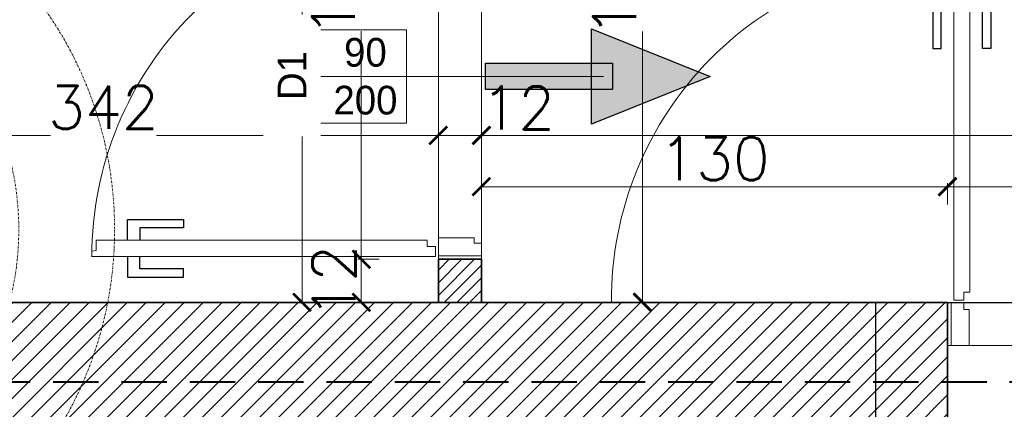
# Model space of a CAD drawing. Header units: millimetres. Extents: x -740 to 33545, y 5178 to 22494.
# Tile 144 of 256: x 9620 to 9894, y 10373 to 10481. Entities that reach past the tile are written whole.
import ezdxf
from ezdxf.lldxf.tags import DXFTag

# ---------------------------------------------------------------- set-up
doc = ezdxf.new("R2010")
doc.units = ezdxf.units.MM
doc.header["$MEASUREMENT"] = 0
for name, pattern in [('DASHDOT', [1, 0.5, -0.25, 0, -0.25]), ('DASHED', [19.05, 12.7, -6.35]), ('DIVIDE2', [0.625, 0.25, -0.125, 0, -0.125, 0, -0.125])]:
    doc.linetypes.add(name, pattern=pattern)
doc.layers.get('Defpoints').update_dxf_attribs({"color": 252})
for name, color, linetype, lineweight in [('## went', 20, 'DIVIDE2', 15), ('_IS_Nawiew', 5, 'Continuous', 20), ('_IS_POZA_ZAKRESEM', 2, 'DASHED', 40), ('A_istniejące ściany', 252, 'Continuous', 35), ('A_l.przerywana', 252, 'ICAD_ISO03W100', 9), ('A_opisy', 252, 'Continuous', 15), ('A_projektowane sciany', 252, 'Continuous', 35), ('A_ściany projektowane', 252, 'Continuous', 35), ('l.przerywana', 252, 'ICAD_ISO03W100', 5), ('l.wypełnien', 252, 'Continuous', 5), ('wymiarowanie', 252, 'Continuous', 9)]:
    doc.layers.add(name, color=color, linetype=linetype, lineweight=lineweight)
doc.layers.add('## went NIEWID', color=51, linetype='DASHDOT', lineweight=15, plot=False)
for name, color, linetype in [('_I_EKO_PODKLAD 3', 252, 'Continuous'), ('stolarka', 252, 'Continuous'), ('tabelki opis', 252, 'Continuous')]:
    doc.layers.add(name, color=color, linetype=linetype)
doc.styles.add('styl2', font='simplex.shx')
tags = doc.linetypes.add('ICAD_ISO03W100', pattern=[30, 12, -18]).pattern_tags.tags
tags[6:7] = [DXFTag(74, 4), DXFTag(75, 0), DXFTag(340, '0'), DXFTag(46, 1.0), DXFTag(50, 0.0), DXFTag(44, 0.0), DXFTag(45, 0.0)]
tags[4:5] = [DXFTag(74, 4), DXFTag(75, 0), DXFTag(340, '0'), DXFTag(46, 1.0), DXFTag(50, 0.0), DXFTag(44, 0.0), DXFTag(45, 0.0)]
doc.dimstyles.new('Skala 1-50', dxfattribs={"dimtxt": 12, "dimasz": 5, "dimexe": 1, "dimexo": 1, "dimgap": 1.5, "dimtad": 1, "dimdec": 1, "dimrnd": 0.5, "dimtxsty": 'styl2', "dimblk": 'ARCHTICK', "dimcen": 5, "dimadec": 0, "dimazin": 0, "dimtfac": 1, "dimtdec": 1, "dimtmove": 1, "dimatfit": 3, "dimldrblk": 'ARCHTICK', "dimfxl": 0, "dimlwd": -1, "dimlwe": -1, "dimarcsym": 0})

# ---------------------------------------------------------------- blocks, each defined once
blk = doc.blocks.new('_ArchTick')
at = {"color": 0, "linetype": 'ByBlock', "const_width": 0.15}
blk.add_lwpolyline([(-0.5, -0.5), (0.5, 0.5)], dxfattribs=at)
blk = doc.blocks.new('*D2201')
at = {"layer": 'Defpoints', "color": 0}
for p in [(9736.23, 10475.54), (9394.23, 10470.43), (9736.23, 10449.07)]:
    blk.add_point(p, dxfattribs=at)
at = {"layer": 'wymiarowanie', "color": 0}
for p, q in [((9394.23, 10454.07), (9394.23, 10448.07)), ((9736.23, 10454.07), (9736.23, 10448.07)), ((9394.23, 10449.07), (9628.06, 10449.07)), ((9736.23, 10449.07), (9657.62, 10449.07))]:
    blk.add_line(p, q, dxfattribs=at)
at = {"layer": 'wymiarowanie', "color": 0, "xscale": 5, "yscale": 5, "zscale": 5, "rotation": 180}
blk.add_blockref('_ArchTick', (9394.23, 10449.07), dxfattribs=at)
at = {"layer": 'wymiarowanie', "color": 0, "xscale": 5, "yscale": 5, "zscale": 5}
blk.add_blockref('_ArchTick', (9736.23, 10449.07), dxfattribs=at)
at = {"layer": 'wymiarowanie', "color": 0, "insert": (9642.84, 10456.87), "char_height": 12, "attachment_point": 5, "style": 'styl2'}
blk.add_mtext('342', dxfattribs=at)
blk = doc.blocks.new('*D2202')
at = {"layer": 'Defpoints', "color": 0}
for p in [(9736.23, 10475.54), (9748.23, 10470.55), (9748.23, 10449.07)]:
    blk.add_point(p, dxfattribs=at)
at = {"layer": 'wymiarowanie', "color": 0}
for p, q in [((9736.23, 10454.07), (9736.23, 10448.07)), ((9748.23, 10454.07), (9748.23, 10448.07)), ((9736.23, 10449.07), (9748.23, 10449.07))]:
    blk.add_line(p, q, dxfattribs=at)
at = {"layer": 'wymiarowanie', "color": 0, "xscale": 5, "yscale": 5, "zscale": 5, "rotation": 180}
blk.add_blockref('_ArchTick', (9736.23, 10449.07), dxfattribs=at)
at = {"layer": 'wymiarowanie', "color": 0, "xscale": 5, "yscale": 5, "zscale": 5}
blk.add_blockref('_ArchTick', (9748.23, 10449.07), dxfattribs=at)
at = {"layer": 'wymiarowanie', "color": 0, "insert": (9758.48, 10456.72), "char_height": 12, "attachment_point": 5, "style": 'styl2'}
blk.add_mtext('12', dxfattribs=at)
blk = doc.blocks.new('*D2203')
at = {"layer": 'Defpoints', "color": 0}
for p in [(9748.23, 10470.55), (11082.39, 10472.82), (11082.39, 10449.07)]:
    blk.add_point(p, dxfattribs=at)
at = {"layer": 'wymiarowanie', "color": 0}
for p, q in [((9748.23, 10454.07), (9748.23, 10448.07)), ((11082.39, 10454.07), (11082.39, 10448.07)), ((9748.23, 10449.07), (10346.75, 10449.07)), ((11082.39, 10449.07), (10383.94, 10449.07))]:
    blk.add_line(p, q, dxfattribs=at)
at = {"layer": 'wymiarowanie', "color": 0, "xscale": 5, "yscale": 5, "zscale": 5, "rotation": 180}
blk.add_blockref('_ArchTick', (9748.23, 10449.07), dxfattribs=at)
at = {"layer": 'wymiarowanie', "color": 0, "xscale": 5, "yscale": 5, "zscale": 5}
blk.add_blockref('_ArchTick', (11082.39, 10449.07), dxfattribs=at)
at = {"layer": 'wymiarowanie', "color": 0, "insert": (10365.34, 10456.46), "char_height": 12, "attachment_point": 5, "style": 'styl2'}
blk.add_mtext('1334', dxfattribs=at)
blk = doc.blocks.new('*D2248')
at = {"layer": 'Defpoints', "color": 0}
for p in [(9731.23, 10592.52), (9698.22, 10402.52), (9720.08, 10402.52)]:
    blk.add_point(p, dxfattribs=at)
at = {"layer": 'wymiarowanie', "color": 0}
for p, q in [((9703.22, 10592.52), (9697.22, 10592.52)), ((9698.22, 10592.52), (9698.22, 10402.52)), ((9703.22, 10402.52), (9697.22, 10402.52))]:
    blk.add_line(p, q, dxfattribs=at)
at = {"layer": 'wymiarowanie', "color": 0, "xscale": 5, "yscale": 5, "zscale": 5}
for p, rotation in [((9698.22, 10592.52), 90), ((9698.22, 10402.52), 270)]:
    blk.add_blockref('_ArchTick', p, dxfattribs=dict(at, rotation=rotation))
at = {"layer": 'wymiarowanie', "color": 0, "insert": (9690.42, 10497.52), "char_height": 12, "attachment_point": 5, "rotation": 90, "style": 'styl2'}
blk.add_mtext('190', dxfattribs=at)
blk = doc.blocks.new('*D2608')
at = {"layer": 'Defpoints', "color": 0}
for p in [(9878.19, 10434.77), (9748.23, 10402.52), (9878.19, 10402.52)]:
    blk.add_point(p, dxfattribs=at)
at = {"layer": 'wymiarowanie', "color": 0}
for p, q in [((9748.23, 10429.77), (9748.23, 10435.77)), ((9748.23, 10434.77), (9878.19, 10434.77)), ((9878.19, 10429.77), (9878.19, 10435.77))]:
    blk.add_line(p, q, dxfattribs=at)
at = {"layer": 'wymiarowanie', "color": 0, "xscale": 5, "yscale": 5, "zscale": 5, "rotation": 180}
blk.add_blockref('_ArchTick', (9748.23, 10434.77), dxfattribs=at)
at = {"layer": 'wymiarowanie', "color": 0, "xscale": 5, "yscale": 5, "zscale": 5}
blk.add_blockref('_ArchTick', (9878.19, 10434.77), dxfattribs=at)
at = {"layer": 'wymiarowanie', "color": 0, "insert": (9813.21, 10442.57), "char_height": 12, "attachment_point": 5, "style": 'styl2'}
blk.add_mtext('130', dxfattribs=at)
blk = doc.blocks.new('*D2609')
at = {"layer": 'Defpoints', "color": 0}
for p in [(9980.19, 10434.77), (9878.19, 10402.52), (9980.19, 10402.52)]:
    blk.add_point(p, dxfattribs=at)
at = {"layer": 'wymiarowanie', "color": 0}
for p, q in [((9878.19, 10429.77), (9878.19, 10435.77)), ((9878.19, 10434.77), (9980.19, 10434.77)), ((9980.19, 10429.77), (9980.19, 10435.77))]:
    blk.add_line(p, q, dxfattribs=at)
at = {"layer": 'wymiarowanie', "color": 0, "xscale": 5, "yscale": 5, "zscale": 5, "rotation": 180}
blk.add_blockref('_ArchTick', (9878.19, 10434.77), dxfattribs=at)
at = {"layer": 'wymiarowanie', "color": 0, "xscale": 5, "yscale": 5, "zscale": 5}
blk.add_blockref('_ArchTick', (9980.19, 10434.77), dxfattribs=at)
at = {"layer": 'wymiarowanie', "color": 0, "insert": (9929.19, 10442.57), "char_height": 12, "attachment_point": 5, "style": 'styl2'}
blk.add_mtext('102', dxfattribs=at)
blk = doc.blocks.new('*D2739')
at = {"layer": 'Defpoints', "color": 0}
for p in [(9714.76, 10414.52), (9736.23, 10414.52), (9736.23, 10402.52)]:
    blk.add_point(p, dxfattribs=at)
at = {"layer": 'wymiarowanie', "color": 0}
for p, q in [((9719.76, 10414.52), (9713.76, 10414.52)), ((9714.76, 10402.52), (9714.76, 10414.52)), ((9719.76, 10402.52), (9713.76, 10402.52))]:
    blk.add_line(p, q, dxfattribs=at)
at = {"layer": 'wymiarowanie', "color": 0, "xscale": 5, "yscale": 5, "zscale": 5}
for p, rotation in [((9714.76, 10414.52), 90), ((9714.76, 10402.52), 270)]:
    blk.add_blockref('_ArchTick', p, dxfattribs=dict(at, rotation=rotation))
at = {"layer": 'wymiarowanie', "color": 0, "insert": (9707.15, 10408.26), "char_height": 12, "attachment_point": 5, "rotation": 90, "style": 'styl2'}
blk.add_mtext('12', dxfattribs=at)
blk = doc.blocks.new('*D2740')
at = {"layer": 'Defpoints', "color": 0}
for p in [(9714.76, 10516.52), (9736.23, 10516.52), (9736.23, 10414.52)]:
    blk.add_point(p, dxfattribs=at)
at = {"layer": 'wymiarowanie', "color": 0}
for p, q in [((9719.76, 10516.52), (9713.76, 10516.52)), ((9714.76, 10516.52), (9714.76, 10505.89)), ((9714.76, 10414.52), (9714.76, 10478.12)), ((9719.76, 10414.52), (9713.76, 10414.52))]:
    blk.add_line(p, q, dxfattribs=at)
at = {"layer": 'wymiarowanie', "color": 0, "xscale": 5, "yscale": 5, "zscale": 5}
for p, rotation in [((9714.76, 10516.52), 90), ((9714.76, 10414.52), 270)]:
    blk.add_blockref('_ArchTick', p, dxfattribs=dict(at, rotation=rotation))
at = {"layer": 'wymiarowanie', "color": 0, "insert": (9706.96, 10492), "char_height": 12, "attachment_point": 5, "rotation": 90, "style": 'styl2'}
blk.add_mtext('102', dxfattribs=at)
blk = doc.blocks.new('*D2747')
at = {"layer": 'Defpoints', "color": 0}
for p in [(9755.23, 10552.52), (9769.18, 10402.52), (9793.17, 10402.52)]:
    blk.add_point(p, dxfattribs=at)
at = {"layer": 'wymiarowanie', "color": 0}
for p, q in [((9788.17, 10552.52), (9794.17, 10552.52)), ((9793.17, 10552.52), (9793.17, 10505.92)), ((9793.17, 10402.52), (9793.17, 10478.08)), ((9788.17, 10402.52), (9794.17, 10402.52))]:
    blk.add_line(p, q, dxfattribs=at)
at = {"layer": 'wymiarowanie', "color": 0, "xscale": 5, "yscale": 5, "zscale": 5}
for p, rotation in [((9793.17, 10552.52), 90), ((9793.17, 10402.52), 270)]:
    blk.add_blockref('_ArchTick', p, dxfattribs=dict(at, rotation=rotation))
at = {"layer": 'wymiarowanie', "color": 0, "insert": (9785.37, 10492), "char_height": 12, "attachment_point": 5, "rotation": 90, "style": 'styl2'}
blk.add_mtext('150', dxfattribs=at)
blk = doc.blocks.new('erdrrer')
at = {"layer": '## went', "color": 5, "linetype": 'Continuous', "lineweight": 15}
for p, q in [((341343.16, 163325.05), (341331.68, 163331.67)), ((341331.68, 163331.67), (341338.31, 163320.2)), ((341331.68, 163331.67), (341338.31, 163320.2)), ((341364.32, 163325.05), (341375.8, 163331.67)), ((341375.8, 163331.67), (341369.17, 163320.2)), ((341375.8, 163331.67), (341369.17, 163320.2)), ((341338.31, 163320.2), (341343.16, 163325.05)), ((341338.31, 163320.2), (341343.16, 163325.05)), ((341369.17, 163320.2), (341364.32, 163325.05)), ((341369.17, 163320.2), (341364.32, 163325.05)), ((341346.65, 163316.7), (341340.73, 163322.62)), ((341360.83, 163316.7), (341366.75, 163322.62)), ((341346.82, 163316.53), (341346.82, 163316.53)), ((341346.65, 163302.53), (341340.73, 163296.61)), ((341346.82, 163302.7), (341346.82, 163302.7)), ((341360.66, 163302.7), (341360.66, 163302.7)), ((341360.83, 163302.53), (341366.75, 163296.61)), ((341338.31, 163299.03), (341331.68, 163287.56)), ((341343.16, 163294.18), (341338.31, 163299.03)), ((341343.16, 163294.18), (341338.31, 163299.03)), ((341364.32, 163294.18), (341369.17, 163299.03)), ((341364.32, 163294.18), (341369.17, 163299.03)), ((341369.17, 163299.03), (341375.8, 163287.56)), ((341331.68, 163287.56), (341343.16, 163294.18)), ((341331.68, 163287.56), (341343.16, 163294.18)), ((341375.8, 163287.56), (341364.32, 163294.18)), ((341375.8, 163287.56), (341364.32, 163294.18))]:
    blk.add_line(p, q, dxfattribs=at)
at = {"layer": '## went', "color": 5, "linetype": 'Continuous', "const_width": 0.0165}
for points in [[(341331.68, 163331.67), (341338.31, 163320.2), (341343.16, 163325.05)], [(341375.8, 163331.67), (341369.17, 163320.2), (341364.32, 163325.05)], [(341331.68, 163287.56), (341343.16, 163294.18), (341338.31, 163299.03)], [(341375.8, 163287.56), (341364.32, 163294.18), (341369.17, 163299.03)]]:
    blk.add_lwpolyline(points, close=True, dxfattribs=at)
at = {"layer": '## went', "color": 5, "lineweight": 30}
for radius in [7.45, 5.44]:
    blk.add_circle((341353.74, 163309.62), radius, dxfattribs=at)
at = {"layer": '## went', "color": 5, "lineweight": 15}
blk.add_point((341353.74, 163309.62), dxfattribs=at)
blk.add_point((341353.74, 163309.62), dxfattribs=at)
at = {"layer": '## went NIEWID'}
for radius in [100, 75, 50]:
    blk.add_circle((341353.74, 163309.62), radius, dxfattribs=at)

msp = doc.modelspace()

# ---------------------------------------------------------------- hatches: boundary and pattern name
at = {"layer": '_I_EKO_PODKLAD 3'}
for color, points in [(256, [(9778.97, 10478.81), (9812.01, 10465.52), (9778.97, 10452.24)]), (256, [(9778.97, 10478.81), (9812.01, 10465.52), (9778.97, 10452.24)]), (252, [(9778.97, 10478.81), (9812.01, 10465.52), (9778.97, 10452.24)]), (252, [(9778.97, 10478.81), (9812.01, 10465.52), (9778.97, 10452.24)]), (256, [(9779.74, 10461.83), (9779.74, 10469.21), (9749.38, 10469.21), (9749.38, 10461.83)]), (256, [(9779.74, 10461.83), (9779.74, 10469.21), (9749.38, 10469.21), (9749.38, 10461.83)]), (252, [(9779.74, 10461.83), (9779.74, 10469.21), (9749.38, 10469.21), (9749.38, 10461.83)]), (252, [(9779.74, 10461.83), (9779.74, 10469.21), (9749.38, 10469.21), (9749.38, 10461.83)])]:
    msp.add_hatch(color=color, dxfattribs=at).paths.add_polyline_path(points)
at = {"layer": 'l.wypełnien'}
h = msp.add_hatch(dxfattribs=at)
h.set_pattern_fill('ANSI31', color=256, scale=20, style=0)
h.paths.add_polyline_path([(9636.23, 10592.52), (9636.23, 10604.52), (9443.47, 10604.52), (9443.47, 10794.52), (9431.47, 10794.52), (9431.47, 10604.52), (9394.23, 10604.52), (9394.23, 10592.52)])
h.paths.add_polyline_path([(9864.23, 10552.52), (9864.23, 10564.52), (9878.23, 10564.52), (9878.23, 10791.99), (9890.23, 10791.99), (9890.23, 10564.52), (9900.23, 10564.52), (9900.23, 10552.52)])
h.paths.add_polyline_path([(9731.23, 10604.52), (9731.23, 10592.52), (9736.23, 10592.52), (9736.23, 10516.52), (9748.23, 10516.52), (9748.23, 10552.52), (9762.23, 10552.52), (9762.23, 10564.52), (9748.23, 10564.52), (9748.23, 10604.52)])
h.paths.add_polyline_path([(9368.19, 10604.52), (9368.19, 10592.52), (9394.23, 10592.52), (9394.23, 10604.52)])
h.paths.add_polyline_path([(9748.23, 10402.52), (9748.23, 10414.52), (9736.23, 10414.52), (9736.23, 10402.52)])
h = msp.add_hatch(dxfattribs=at)
h.set_pattern_fill('ANSI31', color=256, scale=30, style=0)
h.paths.add_polyline_path([(10179.68, 10402.52), (10279.59, 10402.52), (10279.59, 10396.52), (10273.59, 10396.52), (10273.59, 10123.69), (10279.59, 10126.48), (10279.59, 10017.29), (10316.23, 10017.29), (10316.23, 9992.74), (10279.59, 9992.74), (10279.59, 9927.76), (10254.19, 9927.76), (10254.19, 10359.34), (10179.68, 10359.34)])
h.paths.add_polyline_path([(10260.11, 10246.37), (10272.71, 10246.37), (10272.71, 10279.87), (10260.11, 10279.87)], flags=24)
h.paths.add_polyline_path([(10504.8, 10309.84), (10504.8, 10297.84), (10504.8, 10254.75), (10504.8, 10017.29), (10504.8, 9992.74), (10504.8, 9927.76), (10529.35, 9927.76), (10529.35, 10281.34), (10542.35, 10281.34), (10542.35, 10359.34), (10636.35, 10359.34), (10635.51, 10402.52), (10504.8, 10402.52), (10504.8, 10396.52)])
h.paths.add_polyline_path([(10504.8, 10396.52), (10510.8, 10396.52), (10510.8, 10309.84), (10504.8, 10309.84)], flags=16)
h.paths.add_polyline_path([(10504.8, 10392.52), (10504.8, 10309.84), (10510.8, 10309.84), (10510.8, 10396.52), (10504.8, 10396.52)], flags=0)
h.paths.add_polyline_path([(10515.95, 10326.34), (10515.95, 10347.34), (10530.35, 10347.34), (10530.35, 10326.34)], flags=16)
h.paths.add_polyline_path([(10515.95, 10347.34), (10515.95, 10326.34), (10530.35, 10326.34), (10530.35, 10347.34)], flags=0)
h.paths.add_polyline_path([(10515.95, 10297.84), (10515.95, 10293.34), (10530.35, 10293.34), (10530.35, 10314.34), (10515.95, 10314.34), (10515.95, 10309.84)], flags=16)
h.paths.add_polyline_path([(10515.95, 10297.84), (10515.95, 10309.84), (10515.95, 10314.34), (10530.35, 10314.34), (10530.35, 10293.34), (10515.95, 10293.34)], flags=0)
h.paths.add_polyline_path([(10504.8, 10254.75), (10504.8, 10297.84), (10510.8, 10297.84), (10510.8, 10254.75)], flags=16)
h.paths.add_polyline_path([(10510.8, 10254.75), (10510.8, 10297.84), (10504.8, 10297.84), (10504.8, 10259.75), (10504.8, 10254.75)], flags=0)
h.paths.add_polyline_path([(10504.8, 10297.84), (10510.8, 10297.84), (10510.8, 10309.84), (10504.8, 10309.84)], flags=16)
h.paths.add_polyline_path([(10504.8, 10309.84), (10510.8, 10309.84), (10510.8, 10297.84), (10504.8, 10297.84)], flags=0)
h.paths.add_polyline_path([(10510.8, 10309.84), (10515.95, 10309.84), (10515.95, 10297.84), (10510.8, 10297.84)], flags=16)
h.paths.add_polyline_path([(10510.84, 10326.02), (10523.45, 10326.02), (10523.45, 10359.52), (10510.84, 10359.52)], flags=8)
h.paths.add_polyline_path([(10510.84, 10326.02), (10523.45, 10326.02), (10523.45, 10359.52), (10510.84, 10359.52)], flags=8)
h.paths.add_polyline_path([(9506.72, 10359.34), (9506.72, 10402.52), (9858.19, 10402.52), (9858.19, 10359.34)])
h.paths.add_polyline_path([(10000.19, 10359.34), (10089.09, 10359.34), (10089.09, 10402.52), (10000.19, 10402.52)])
h.paths.add_polyline_path([(10273.59, 10123.69), (10273.59, 10396.52), (10279.59, 10396.52), (10279.59, 10359.34), (10279.59, 10126.48)])
h.paths.add_polyline_path([(10372.72, 9992.74), (10372.72, 10017.29), (10316.23, 10017.29), (10316.23, 9992.74)])
h.paths.add_polyline_path([(9858.19, 10359.34), (9858.19, 10402.52), (9878.19, 10402.52), (9878.19, 10359.34)])
h.paths.add_polyline_path([(10000.19, 10359.34), (10000.19, 10402.52), (9980.19, 10402.52), (9980.19, 10359.34)])
h.paths.add_polyline_path([(10279.59, 9907.76), (10279.59, 9927.76), (10254.19, 9927.76), (10254.19, 9907.76)])
h.paths.add_polyline_path([(10529.35, 9907.76), (10529.35, 9927.76), (10504.8, 9927.76), (10504.8, 9907.76)])
h.paths.add_polyline_path([(10494.8, 10017.29), (10494.8, 9992.74), (10504.8, 9992.74), (10504.8, 10017.29)])

# ---------------------------------------------------------------- linework, layer by layer
at = {"layer": '_I_EKO_PODKLAD 3'}
msp.add_lwpolyline([(9778.97, 10478.81), (9812.01, 10465.52), (9778.97, 10452.24), (9778.97, 10478.81)], dxfattribs=at)
msp.add_lwpolyline([(9778.97, 10478.81), (9812.01, 10465.52), (9778.97, 10452.24), (9778.97, 10478.81)], dxfattribs=at)
at = {"layer": '_I_EKO_PODKLAD 3', "color": 252}
msp.add_lwpolyline([(9778.97, 10478.81), (9812.01, 10465.52), (9778.97, 10452.24), (9778.97, 10478.81)], dxfattribs=at)
msp.add_lwpolyline([(9778.97, 10478.81), (9812.01, 10465.52), (9778.97, 10452.24), (9778.97, 10478.81)], dxfattribs=at)
at = {"layer": '_I_EKO_PODKLAD 3'}
msp.add_lwpolyline([(9784.78, 10461.83), (9749.38, 10461.83), (9749.38, 10469.21), (9784.78, 10469.21)], close=True, dxfattribs=at)
msp.add_lwpolyline([(9784.78, 10461.83), (9749.38, 10461.83), (9749.38, 10469.21), (9784.78, 10469.21)], close=True, dxfattribs=at)
at = {"layer": '_I_EKO_PODKLAD 3', "color": 252}
msp.add_lwpolyline([(9784.78, 10461.83), (9749.38, 10461.83), (9749.38, 10469.21), (9784.78, 10469.21)], close=True, dxfattribs=at)
msp.add_lwpolyline([(9784.78, 10461.83), (9749.38, 10461.83), (9749.38, 10469.21), (9784.78, 10469.21)], close=True, dxfattribs=at)
at = {"layer": '_IS_POZA_ZAKRESEM'}
msp.add_line((8904.92, 10380.33), (9899.13, 10380.33), dxfattribs=at)
msp.add_line((8904.92, 10380.33), (9899.13, 10380.33), dxfattribs=at)
at = {"layer": 'A_istniejące ściany'}
msp.add_line((9878.19, 10359.34), (9878.19, 10402.52), dxfattribs=at)
msp.add_lwpolyline([(9878.19, 10402.52), (9506.72, 10402.52)], dxfattribs=at)
at = {"layer": 'A_l.przerywana', "lineweight": 30, "ltscale": 0.3}
msp.add_lwpolyline([(9858.19, 10402.52), (10000.19, 10402.52), (10000.19, 10359.34), (9858.19, 10359.34)], close=True, dxfattribs=at)
at = {"layer": 'A_l.przerywana', "ltscale": 0.3}
msp.add_lwpolyline([(9980.19, 10402.52), (9980.19, 10390.52), (9878.19, 10390.52), (9878.19, 10402.52)], dxfattribs=at)
at = {"layer": 'A_projektowane sciany'}
for p, q in [((9736.23, 10402.52), (9736.23, 10414.52)), ((9748.23, 10402.52), (9748.23, 10414.52))]:
    msp.add_line(p, q, dxfattribs=at)
at = {"layer": 'A_ściany projektowane'}
msp.add_line((9736.23, 10414.52), (9748.23, 10414.52), dxfattribs=at)
at = {"layer": 'l.przerywana', "ltscale": 0.3}
msp.add_lwpolyline([(9736.23, 10516.52), (9748.23, 10516.52), (9748.23, 10414.52), (9736.23, 10414.52)], close=True, dxfattribs=at)
at = {"layer": 'stolarka', "lineweight": 9}
for points in [[(9882.72, 10403.1), (9879.94, 10403.1), (9879.94, 10498.87), (9881.44, 10498.85), (9881.62, 10497.71), (9884.46, 10497.71), (9884.46, 10405.4), (9882.72, 10405.4), (9882.72, 10403.1)], [(9735.4, 10418.11), (9735.4, 10415.32), (9639.64, 10415.32), (9639.65, 10416.83), (9640.8, 10417.01), (9640.8, 10419.85), (9733.1, 10419.85), (9733.1, 10418.11), (9735.4, 10418.11)], [(9746.25, 10420.52), (9746.25, 10419.01), (9748.23, 10419.01), (9748.23, 10415.47), (9736.23, 10415.47), (9736.23, 10420.52), (9746.25, 10420.52)], [(9884.24, 10400.55), (9882.72, 10400.55), (9882.72, 10402.52), (9879.19, 10402.52), (9879.19, 10390.52), (9884.24, 10390.52), (9884.24, 10400.55)]]:
    msp.add_lwpolyline(points, dxfattribs=at)
at = {"layer": 'stolarka'}
for points in [[(9879.94, 10488.95), (9874.13, 10488.95), (9874.13, 10473.29), (9876.45, 10473.29), (9876.45, 10485.47), (9879.94, 10485.47)], [(9884.46, 10488.95), (9890.26, 10488.95), (9890.26, 10473.29), (9887.94, 10473.29), (9887.94, 10485.47), (9884.46, 10485.47)], [(9649.55, 10419.85), (9649.55, 10425.65), (9665.22, 10425.65), (9665.22, 10423.33), (9653.03, 10423.33), (9653.03, 10419.85)], [(9649.55, 10415.32), (9649.55, 10409.52), (9665.22, 10409.52), (9665.22, 10411.84), (9653.03, 10411.84), (9653.03, 10415.32)]]:
    msp.add_lwpolyline(points, dxfattribs=at)
at = {"layer": 'stolarka', "linetype": 'ICAD_ISO03W100', "lineweight": 13, "ltscale": 0.3}
for centre, start, end in [((9735.4, 10415.32), 90.0003, 180.0531), ((9880.24, 10403.1), 90.2367, 180.2895), ((9879.93, 10403.1), 0.0003, 90.0531)]:
    msp.add_arc(centre, 95.77, start, end, dxfattribs=at)

# ---------------------------------------------------------------- block references
at = {"layer": '_IS_Nawiew', "xscale": 1.0688, "yscale": 1.0688, "zscale": 1.0688}
msp.add_blockref('erdrrer', (-355299.78, -164122.54), dxfattribs=at)

# ---------------------------------------------------------------- texts
at = {"layer": 'tabelki opis', "insert": (9451.86, 10460.57), "char_height": 10.24, "width": 164.736, "attachment_point": 1}
msp.add_mtext('\\pi11.48160;{\\fCentury Gothic|b0|i1|c238|p34;STEREFA. EKSPEDYCJI }\\pi11.82976;{\\fCentury Gothic|b0|i1|c238|p34;POSIŁKÓW}', dxfattribs=at)

# ---------------------------------------------------------------- dimensions: what is measured, and where the dimension line sits
at = {"layer": 'wymiarowanie'}
for base, p1, p2, picture, middle in [((9793.17, 10402.52), (9755.23, 10552.52), (9769.18, 10402.52), '*D2747', (9793.17, 10492)), ((9714.76, 10414.52), (9736.23, 10402.52), (9736.23, 10414.52), '*D2739', (9714.8, 10408.26))]:
    dim = msp.add_linear_dim(base=base, p1=p1, p2=p2, angle=90, dimstyle='Skala 1-50', dxfattribs=at)
    dim.commit()
    dim.dimension.update_dxf_attribs({"geometry": picture, "text_midpoint": middle, "dimtype": 160})
dim = msp.add_linear_dim(base=(11082.39, 10449.07), p1=(9748.23, 10470.55), p2=(11082.39, 10472.82), dimstyle='Skala 1-50', dxfattribs=at)
dim.commit()
dim.dimension.update_dxf_attribs({"geometry": '*D2203', "text_midpoint": (10365.34, 10448.66), "dimtype": 160})
for base, p1, p2, picture, middle in [((9878.19, 10434.77), (9748.23, 10402.52), (9878.19, 10402.52), '*D2608', (9813.21, 10442.57)), ((9980.19, 10434.77), (9878.19, 10402.52), (9980.19, 10402.52), '*D2609', (9929.19, 10442.57))]:
    dim = msp.add_linear_dim(base=base, p1=p1, p2=p2, dimstyle='Skala 1-50', dxfattribs=at)
    dim.commit()
    dim.dimension.update_dxf_attribs({"geometry": picture, "text_midpoint": middle})

# ---------------------------------------------------------------- next in the draw order: texts
at = {"layer": 'A_opisy', "ltscale": 0.3, "insert": (9714.31, 10465.52), "char_height": 8, "width": 26, "attachment_point": 5, "bg_fill": 2}
msp.add_mtext('\\pi3.19200;{\\fCentury Gothic|b0|i0|c238|p0;90}\\P{\\fCentury Gothic|b0|i0|c238|p0;200}', dxfattribs=at)

# ---------------------------------------------------------------- next in the draw order: linework, layer by layer
at = {"layer": 'A_opisy'}
msp.add_line((9782.31, 10465.52), (9727.31, 10465.52), dxfattribs=at)
at = {"layer": 'A_opisy', "lineweight": 30, "ltscale": 0.3}
msp.add_lwpolyline([(9688.31, 10452.52), (9688.31, 10478.52), (9701.31, 10478.52), (9701.31, 10452.52)], close=True, dxfattribs=at)
at = {"layer": 'A_opisy', "ltscale": 0.3}
for points in [[(9701.31, 10478.52), (9727.31, 10478.52), (9727.31, 10465.52), (9701.31, 10465.52)], [(9701.31, 10465.52), (9727.31, 10465.52), (9727.31, 10452.52), (9701.31, 10452.52)]]:
    msp.add_lwpolyline(points, close=True, dxfattribs=at)

# ---------------------------------------------------------------- next in the draw order: dimensions: what is measured, and where the dimension line sits
at = {"layer": 'wymiarowanie'}
dim = msp.add_linear_dim(base=(9698.22, 10402.52), p1=(9731.23, 10592.52), p2=(9720.08, 10402.52), angle=90, dimstyle='Skala 1-50', dxfattribs=at)
dim.commit()
dim.dimension.update_dxf_attribs({"geometry": '*D2248', "text_midpoint": (9690.42, 10497.52)})
for base, p1, p2, picture, middle in [((9736.23, 10449.07), (9394.23, 10470.43), (9736.23, 10475.54), '*D2201', (9642.84, 10449.07)), ((9748.23, 10449.07), (9736.23, 10475.54), (9748.23, 10470.55), '*D2202', (9758.48, 10449.07))]:
    dim = msp.add_linear_dim(base=base, p1=p1, p2=p2, dimstyle='Skala 1-50', dxfattribs=at)
    dim.commit()
    dim.dimension.update_dxf_attribs({"geometry": picture, "text_midpoint": middle, "dimtype": 160})

# ---------------------------------------------------------------- next in the draw order: texts
at = {"layer": 'A_opisy', "ltscale": 0.3, "insert": (9695.43, 10465.78), "char_height": 8, "width": 26, "attachment_point": 5, "rotation": 90, "bg_fill": 2}
msp.add_mtext('{\\fCentury Gothic|b0|i0|c238|p0;D1}', dxfattribs=at)

# ---------------------------------------------------------------- next in the draw order: dimensions: what is measured, and where the dimension line sits
at = {"layer": 'wymiarowanie'}
dim = msp.add_linear_dim(base=(9714.76, 10516.52), p1=(9736.23, 10414.52), p2=(9736.23, 10516.52), angle=90, dimstyle='Skala 1-50', dxfattribs=at)
dim.commit()
dim.dimension.update_dxf_attribs({"geometry": '*D2740', "text_midpoint": (9714.76, 10492), "dimtype": 160})

doc.saveas('drawing.dxf')
